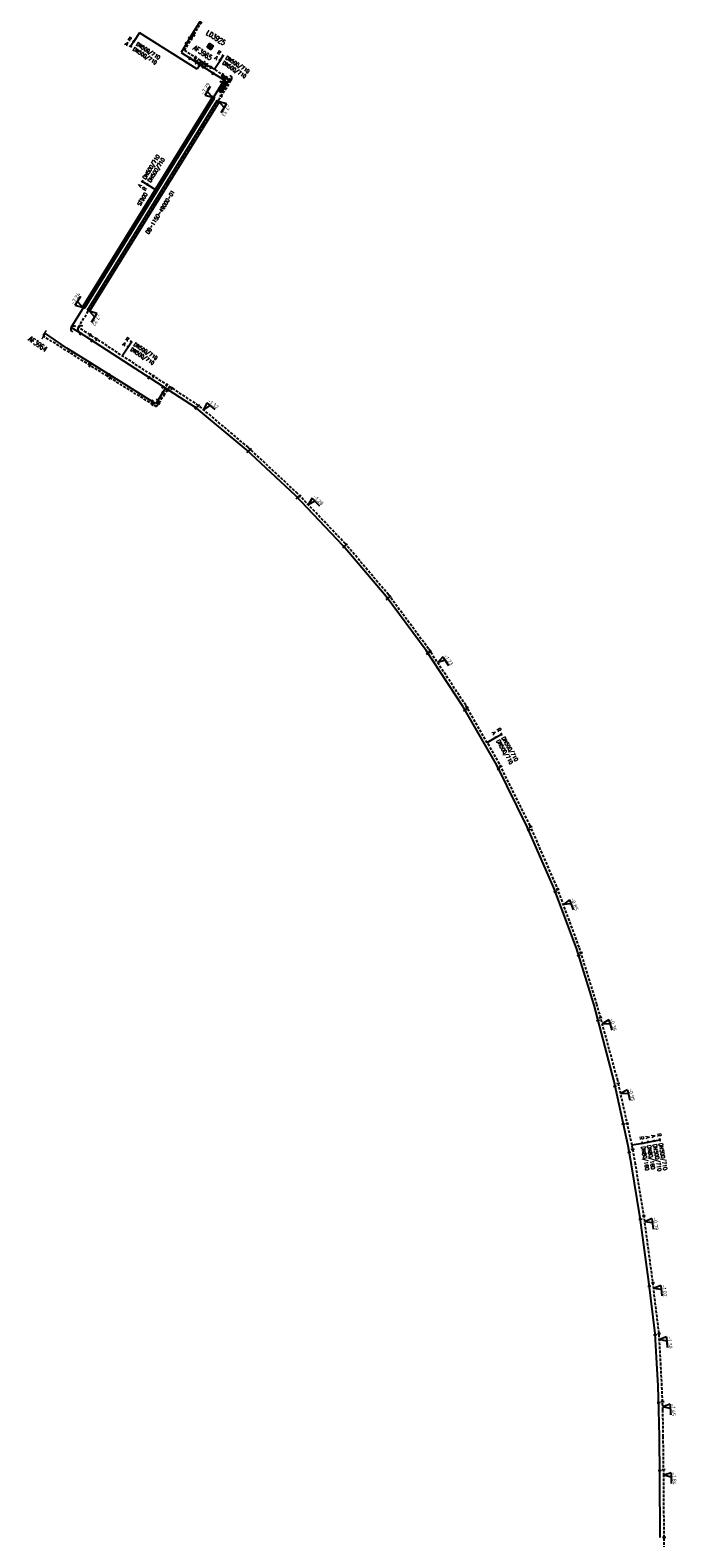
# Model space of a CAD drawing. Header units: millimetres. Extents: x 0 to 118318689, y 0 to 490460760.
# Tile 88 of 117: x 115042643 to 115195184, y 489779429 to 490134965. Entities that reach past the tile are written whole.
import ezdxf
from ezdxf.enums import TextEntityAlignment as Align

# ---------------------------------------------------------------- set-up
doc = ezdxf.new("R2010")
doc.units = ezdxf.units.MM
doc.header["$LTSCALE"] = 200
doc.linetypes.add('HIDDEN2', pattern=[4.7625, 3.175, -1.5875])
doc.layers.get('0').update_dxf_attribs({"color": 8})
for name, color, linetype in [('WT-C-AFSLUITER', 7, 'Continuous'), ('WT-C-kastLD', 7, 'Continuous'), ('WT-C-mof', 7, 'Continuous'), ('WT-C-zbocht', 7, 'Continuous'), ('WT-I-diam', 7, 'Continuous'), ('WT-I-info', 7, 'Continuous'), ('WT-I-NAP', 7, 'Continuous'), ('WT-L-aanvoer', 6, 'Continuous'), ('WT-L-MANTELBUIS', 6, 'Continuous'), ('WT-L-retour', 6, 'HIDDEN2')]:
    doc.layers.add(name, color=color, linetype=linetype)
doc.styles.add('DIN17', font='ROMANS.SHX', dxfattribs={"width": 0.9})
doc.styles.add('ISOCP', font='ISOCP.SHX')

# ---------------------------------------------------------------- blocks, each defined once
blk = doc.blocks.new('LR-mof')
at = {"color": 0, "linetype": 'ByBlock', "lineweight": -2}
blk.add_line((0, -0.75), (0, 0.75), dxfattribs=at)
blk = doc.blocks.new('nap1')
at = {"color": 0, "linetype": 'Continuous'}
for p, q in [((-1, 3.5), (0, 0)), ((-1, 3.5), (4, 3.5)), ((1, 3.5), (0, 0))]:
    blk.add_line(p, q, dxfattribs=at)
at = {"color": 0, "linetype": 'Continuous', "style": 'ISOCP'}
for tag, p in [('*1', (1.7, 5)), ('*2', (4, 1.5))]:
    blk.add_attdef(tag, text='', height=1.8, dxfattribs=at).set_placement(p, align=Align.MIDDLE)
blk = doc.blocks.new('LR-zbocht')
at = {"color": 0, "linetype": 'ByBlock', "lineweight": -2}
blk.add_arc((1.5, 0), 1.5, 90, 270, dxfattribs=at)
blk = doc.blocks.new('LR-AFS')
at = {"color": 0, "lineweight": -3, "const_width": 0.7}
blk.add_lwpolyline([(0, -1.5), (0, 1.5)], dxfattribs=at)
at = {"color": 7, "linetype": 'ByBlock', "lineweight": -2, "style": 'DIN17', "width": 0.9}
blk.add_attdef('*1', text='', height=2.5, dxfattribs=at).set_placement((0, 5), align=Align.MIDDLE)
at = {"color": 0, "linetype": 'ByBlock', "lineweight": -2, "style": 'DIN17', "width": 0.3, "flags": 1}
for tag, p in [('*2', (2.5, 1.5)), ('OCODE', (-7.5, -2.5)), ('FABR', (-7.5, -7.5)), ('ST', (-7.5, -5)), ('VCODE', (-2.5, -5)), ('NCODE', (-2.5, -2.5)), ('TYPE', (-2.5, -7.5)), ('OPBOUW', (2.5, -7.5)), ('NIVO', (2.5, -5)), ('BC', (2.5, -2.5)), ('BEDIEN', (7.5, -7.5)), ('IMM', (7.5, -5)), ('RK', (7.5, -2.5)), ('BORDL', (-7.5, -15)), ('VERTR', (-7.5, -10)), ('DEKM', (-7.5, -12.5)), ('PDATUM', (-2.5, -12.5)), ('OPBLEN', (-2.5, -10)), ('BORDX', (-2.5, -15)), ('HULPST', (2.5, -10)), ('BORDY', (2.5, -15)), ('OPM', (2.5, -12.5)), ('VERLSP', (7.5, -10)), ('BORDZ', (7.5, -15)), ('BORD', (7.5, -12.5))]:
    blk.add_attdef(tag, text='', height=1.8, dxfattribs=at).set_placement(p, align=Align.MIDDLE)
blk = doc.blocks.new('LR-kastLD')
at = {"color": 0, "linetype": 'ByBlock', "lineweight": -3}
blk.add_line((-1, 1), (1, -1), dxfattribs=at)
blk.add_lwpolyline([(-1, -1), (-1, 1), (1, 1), (1, -1)], close=True, dxfattribs=at)
blk.add_solid([(-1, 1), (-1, -1), (1, -1)], dxfattribs=at)
at = {"color": 7, "linetype": 'ByBlock', "lineweight": -3, "style": 'DIN17', "width": 0.7}
for tag, p in [('*1', (0, 5)), ('*2', (0, -5))]:
    blk.add_attdef(tag, text='', height=2.5, dxfattribs=at).set_placement(p, align=Align.MIDDLE)
at = {"color": 0, "linetype": 'ByBlock', "lineweight": -2, "style": 'DIN17', "width": 0.3, "flags": 1}
for tag, p in [('OCODE', (4.5, 1.25)), ('NCODE', (9.5, 1.25)), ('BC', (14.5, 1.25)), ('RK', (19.5, 1.25)), ('ST', (4.5, -1.25)), ('VCODE', (9.5, -1.25)), ('NIVO', (14.5, -1.25)), ('IMM', (19.5, -1.25))]:
    blk.add_attdef(tag, text='', height=1.8, dxfattribs=at).set_placement(p, align=Align.MIDDLE)
blk = doc.blocks.new('LR-hyp')
at = {"color": 7, "linetype": 'ByBlock', "lineweight": -3, "style": 'DIN17', "width": 0.9}
blk.add_attdef('*1', text='', height=1.8, dxfattribs=at).set_placement((0, 0), align=Align.MIDDLE)
at = {"color": 7, "linetype": 'ByBlock', "lineweight": -2, "style": 'DIN17', "width": 0.9, "flags": 1}
blk.add_attdef('*2', text='', height=1.8, dxfattribs=at).set_placement((0, -5), align=Align.MIDDLE)
blk = doc.blocks.new('LR-DIAB2')
at = {"color": 0, "linetype": 'Continuous', "lineweight": -3}
blk.add_line((0, 5), (0, 7.8), dxfattribs=at)
at = {"color": 0, "lineweight": -3}
blk.add_line((0, 0), (0, 5), dxfattribs=at)
for points in [[(0.61, 7.8), (0, 7.8), (-0.61, 7.8)], [(0.61, 5), (0, 5), (-0.61, 5)]]:
    blk.add_lwpolyline(points, dxfattribs=at)
at = {"color": 1, "lineweight": -3, "style": 'DIN17', "width": 0.9}
for tag, p in [('*1', (-1.61, 7.8)), ('*2', (-1.61, 5.02))]:
    blk.add_attdef(tag, text='', height=1.8, dxfattribs=at).set_placement(p, align=Align.MIDDLE_RIGHT)
for tag, p in [('*11', (1.61, 7.8)), ('*12', (1.61, 5))]:
    blk.add_attdef(tag, text='', height=1.8, dxfattribs=at).set_placement(p, align=Align.MIDDLE_LEFT)
blk = doc.blocks.new('LR-DIAO2')
at = {"color": 0, "lineweight": -3}
blk.add_line((0, 0), (0, -5), dxfattribs=at)
at = {"color": 0, "linetype": 'Continuous', "lineweight": -3}
blk.add_line((0, -5), (0, -7.8), dxfattribs=at)
at = {"color": 0, "lineweight": -3}
for points in [[(0.61, -5), (0, -5), (-0.61, -5)], [(0.61, -7.8), (0, -7.8), (-0.61, -7.8)]]:
    blk.add_lwpolyline(points, dxfattribs=at)
at = {"color": 1, "lineweight": -3, "style": 'DIN17', "width": 0.9}
for tag, p in [('*1', (-1.61, -5)), ('*2', (-1.61, -7.78))]:
    blk.add_attdef(tag, text='', height=1.8, dxfattribs=at).set_placement(p, align=Align.MIDDLE_RIGHT)
for tag, p in [('*11', (1.61, -5)), ('*12', (1.61, -7.8))]:
    blk.add_attdef(tag, text='', height=1.8, dxfattribs=at).set_placement(p, align=Align.MIDDLE_LEFT)
blk = doc.blocks.new('LR-DIAB4')
at = {"color": 0, "linetype": 'Continuous', "lineweight": -3}
for p, q in [((0, 10.6), (0, 13.4)), ((0, 7.8), (0, 10.6)), ((0, 5), (0, 7.8))]:
    blk.add_line(p, q, dxfattribs=at)
at = {"color": 0, "lineweight": -3}
blk.add_line((0, 0), (0, 5), dxfattribs=at)
for points in [[(0.61, 13.4), (0, 13.4), (-0.61, 13.4)], [(0.61, 10.6), (0, 10.6), (-0.61, 10.6)], [(0.61, 7.8), (0, 7.8), (-0.61, 7.8)], [(0.61, 5), (0, 5), (-0.61, 5)]]:
    blk.add_lwpolyline(points, dxfattribs=at)
at = {"color": 1, "lineweight": -3, "style": 'DIN17', "width": 0.9}
for tag, p in [('*1', (-1.61, 13.4)), ('*2', (-1.61, 10.62)), ('*3', (-1.61, 7.82)), ('*4', (-1.61, 5.02))]:
    blk.add_attdef(tag, text='', height=1.8, dxfattribs=at).set_placement(p, align=Align.MIDDLE_RIGHT)
for tag, p in [('*11', (1.61, 13.4)), ('*12', (1.61, 10.6)), ('*13', (1.61, 7.8)), ('*14', (1.61, 5))]:
    blk.add_attdef(tag, text='', height=1.8, dxfattribs=at).set_placement(p, align=Align.MIDDLE_LEFT)

msp = doc.modelspace()

# ---------------------------------------------------------------- linework, layer by layer
at = {"layer": 'WT-I-diam'}
for p, q in [((115082034, 490125727), (115068449, 490134364)), ((115082720, 490126792), (115082034, 490125727))]:
    msp.add_line(p, q, dxfattribs=at)
at = {"layer": 'WT-L-aanvoer', "lineweight": -3}
for p, q in [((115080449, 490133360), (115149219, 490244345)), ((115093576, 490036057), (115081852, 490045821)), ((115105198, 490025195), (115093576, 490036057)), ((115116467, 490013374), (115105198, 490025195)), ((115126584, 490001391), (115116467, 490013374)), ((115136018, 489988682), (115126584, 490001391)), ((115144782, 489975403), (115136018, 489988682)), ((115152687, 489961613), (115144782, 489975403)), ((115159909, 489947115), (115152687, 489961613)), ((115166195, 489932694), (115159909, 489947115)), ((115171478, 489918471), (115166195, 489932694)), ((115175652, 489905015), (115171478, 489918471))]:
    msp.add_line(p, q, dxfattribs=at)
at = {"layer": 'WT-L-aanvoer'}
for p, q in [((115080449, 490133360), (115078249, 490129672)), ((115078249, 490129672), (115086670, 490124248)), ((115081984, 490127538), (115081328, 490127959)), ((115082115, 490127453), (115081984, 490127538)), ((115083124, 490126806), (115082115, 490127453)), ((115082997, 490126614), (115083124, 490126806)), ((115088433, 490123157), (115086670, 490124248)), ((115075966, 490103008), (115088433, 490123157)), ((115066498, 490087709), (115075966, 490103008)), ((115052354, 490064850), (115066498, 490087709)), ((115051291, 490059961), (115046053, 490063557)), ((115055401, 490062923), (115052354, 490064850)), ((115056219, 490056884), (115051291, 490059961)), ((115081852, 490045821), (115055397, 490062925)), ((115061150, 490053805), (115056219, 490056884)), ((115064664, 490051611), (115061150, 490053805)), ((115068699, 490049091), (115064664, 490051611)), ((115073896, 490049428), (115072254, 490046871)), ((115074598, 490050511), (115073896, 490049429)), ((115072254, 490046871), (115068699, 490049091)), ((115180359, 489887056), (115175652, 489905015)), ((115183713, 489871896), (115180359, 489887056)), ((115184523, 489867410), (115183713, 489871896)), ((115186564, 489854923), (115184523, 489867410)), ((115188591, 489839782), (115186564, 489854923)), ((115190061, 489827624), (115188591, 489839782)), ((115190380, 489821952), (115190061, 489827624)), ((115190738, 489815310), (115190380, 489821952)), ((115190971, 489809541), (115190738, 489815310)), ((115191055, 489803268), (115190971, 489809541)), ((115191169, 489794086), (115191055, 489803268)), ((115191264, 489779483), (115191169, 489794087))]:
    msp.add_line(p, q, dxfattribs=at)
at = {"layer": 'WT-L-MANTELBUIS'}
for points in [[(115088898, 490123116), (115087763, 490123819), (115088026, 490124244), (115089587, 490123279), (115087725, 490120270), (115087300, 490120533)], [(115055020, 490069634), (115085644, 490119125), (115086069, 490118862), (115055445, 490069371)], [(115056205, 490068935), (115086780, 490118343), (115087205, 490118080), (115056630, 490068671)]]:
    msp.add_lwpolyline(points, close=True, dxfattribs=at)
at = {"layer": 'WT-L-retour', "lineweight": -3}
for p, q in [((115080772, 490133160), (115149543, 490244147)), ((115080772, 490133160), (115079034, 490130247)), ((115079034, 490130247), (115087161, 490125026)), ((115083512, 490127091), (115082910, 490127478)), ((115084699, 490126328), (115083512, 490127091)), ((115084826, 490126526), (115084699, 490126328)), ((115090088, 490123215), (115087161, 490125026)), ((115077136, 490102284), (115090088, 490123215)), ((115067668, 490086985), (115077136, 490102284)), ((115054001, 490064897), (115067668, 490086985)), ((115055893, 490063700), (115054001, 490064897)), ((115082334, 490046483), (115055898, 490063697)), ((115051008, 490059508), (115045805, 490062796)), ((115055936, 490056431), (115051008, 490059508)), ((115060867, 490053352), (115055936, 490056431)), ((115064381, 490051158), (115060867, 490053352)), ((115068417, 490048638), (115064381, 490051158)), ((115074345, 490049139), (115072419, 490046139)), ((115075506, 490050929), (115074344, 490049138)), ((115072419, 490046139), (115068417, 490048638)), ((115094053, 490036596), (115082334, 490046483)), ((115105704, 490025707), (115094053, 490036596)), ((115117003, 490013855), (115105704, 490025707)), ((115127149, 490001838), (115117003, 490013855)), ((115136608, 489989095), (115127149, 490001838)), ((115145395, 489975780), (115136608, 489989095)), ((115153322, 489961953), (115145395, 489975780)), ((115160561, 489947419), (115153322, 489961953)), ((115166863, 489932963), (115160561, 489947419)), ((115172160, 489918703), (115166863, 489932963)), ((115176340, 489905228), (115172160, 489918703)), ((115181253, 489887274), (115176340, 489905228)), ((115184616, 489872077), (115181253, 489887274)), ((115185430, 489867566), (115184616, 489872077)), ((115187475, 489855058), (115185430, 489867566)), ((115189503, 489839898), (115187475, 489855058)), ((115190978, 489827705), (115189503, 489839898)), ((115191299, 489822003), (115190978, 489827705)), ((115191657, 489815353), (115191299, 489822003)), ((115191891, 489809565), (115191657, 489815353)), ((115191975, 489803280), (115191891, 489809565)), ((115192089, 489794094), (115191975, 489803280)), ((115192184, 489779489), (115192089, 489794093)), ((115192284, 489746343), (115192183, 489779592))]:
    msp.add_line(p, q, dxfattribs=at)

# ---------------------------------------------------------------- block references
at = {"layer": 'WT-C-AFSLUITER', "linetype": 'Continuous'}
ref = msp.add_blockref('LR-AFS', (115081984, 490127538), dxfattribs=dict(at, xscale=499.9999999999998, yscale=499.9999999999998, zscale=499.9999999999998, rotation=327.2846))
ref.add_attrib('*1', 'AF3965', dxfattribs={"layer": '0', "color": 7, "linetype": 'ByBlock', "lineweight": -2, "height": 1250, "rotation": 327.2846, "style": 'DIN17', "width": 0.65}).set_placement((115083335, 490129641), align=Align.MIDDLE)
for p, xscale, yscale, zscale, rotation in [((115083512, 490127091), 499.9999999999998, 499.9999999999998, 499.9999999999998, 327.2846), ((115045805, 490062796), 500, 500, 500, 327.7101)]:
    msp.add_blockref('LR-AFS', p, dxfattribs=dict(at, xscale=xscale, yscale=yscale, zscale=zscale, rotation=rotation))
ref = msp.add_blockref('LR-AFS', (115046053, 490063557), dxfattribs=dict(at, xscale=500, yscale=500, zscale=500, rotation=325.5342000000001))
ref.add_attrib('*1', 'AF3964', dxfattribs={"layer": '0', "color": 7, "linetype": 'ByBlock', "lineweight": -2, "height": 1250, "rotation": 325.5342, "style": 'DIN17', "width": 0.65}).set_placement((115044446, 490060960), align=Align.MIDDLE)
at = {"layer": 'WT-C-kastLD', "linetype": 'Continuous'}
ref = msp.add_blockref('LR-kastLD', (115085102, 490131099), dxfattribs=dict(at, xscale=500.0000000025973, yscale=500.0000000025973, zscale=500.0000000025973, rotation=327.2846043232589))
ref.add_attrib('*1', 'LD3925', dxfattribs={"layer": '0', "color": 7, "linetype": 'ByBlock', "lineweight": -3, "height": 1250, "rotation": 327.2846, "style": 'DIN17', "width": 0.65}).set_placement((115086453, 490133202), align=Align.MIDDLE)
at = {"layer": 'WT-C-mof', "linetype": 'Continuous'}
for p, xscale, yscale, zscale, rotation in [((115079492, 490131756), 499.9999999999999, 499.9999999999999, 499.9999999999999, 59.18060000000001), ((115080271, 490133062), 499.9999999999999, 499.9999999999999, 499.9999999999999, 59.18060000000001), ((115080622, 490132912), 499.9999999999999, 499.9999999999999, 499.9999999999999, 59.18060000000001), ((115081161, 490133787), 500.0000000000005, 500.0000000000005, 500.0000000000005, 238.2162403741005), ((115080307, 490128347), 499.9999999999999, 499.9999999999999, 499.9999999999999, 327.2152), ((115081328, 490127959), 499.9999999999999, 499.9999999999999, 499.9999999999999, 327.2846), ((115081633, 490128578), 500.0000000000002, 500.0000000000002, 500.0000000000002, 327.2846), ((115082602, 490127141), 499.9999999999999, 499.9999999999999, 499.9999999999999, 327.2846), ((115082910, 490127478), 499.9999999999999, 499.9999999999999, 499.9999999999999, 327.2846), ((115082515, 490126925), 499.9999999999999, 499.9999999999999, 499.9999999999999, 327.2152), ((115083507, 490126285), 499.9999999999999, 499.9999999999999, 499.9999999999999, 327.2152), ((115084148, 490126683), 499.9999999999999, 499.9999999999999, 499.9999999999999, 327.2846), ((115084318, 490126853), 500.0000000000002, 500.0000000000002, 500.0000000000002, 327.2846), ((115085326, 490126205), 500.0000000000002, 500.0000000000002, 500.0000000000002, 327.2846), ((115085794, 490124812), 499.9999999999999, 499.9999999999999, 499.9999999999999, 327.2152), ((115088052, 490124475), 499.9999999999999, 499.9999999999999, 499.9999999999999, 328.2517), ((115085952, 490119147), 500.0000000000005, 500.0000000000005, 500.0000000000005, 58.25169999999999), ((115087718, 490119384), 500.0000000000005, 500.0000000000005, 500.0000000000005, 58.25169999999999), ((115081746, 490112349), 500.0000000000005, 500.0000000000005, 500.0000000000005, 58.25169999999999), ((115083513, 490112588), 500.0000000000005, 500.0000000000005, 500.0000000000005, 58.25169999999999), ((115077528, 490105533), 500.0000000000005, 500.0000000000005, 500.0000000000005, 58.25169999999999), ((115079300, 490105781), 500.0000000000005, 500.0000000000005, 500.0000000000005, 58.25169999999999), ((115073324, 490098739), 500, 500, 500, 58.2496), ((115075093, 490098981), 499.9999999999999, 499.9999999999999, 499.9999999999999, 58.24779999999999), ((115069119, 490091944), 500, 500, 500, 58.2496), ((115070882, 490092177), 499.9999999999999, 499.9999999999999, 499.9999999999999, 58.24779999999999), ((115064900, 490085127), 500.0000000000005, 500.0000000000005, 500.0000000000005, 58.25169999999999), ((115066679, 490085386), 500.0000000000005, 500.0000000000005, 500.0000000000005, 58.25169999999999), ((115060692, 490078326), 500.0000000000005, 500.0000000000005, 500.0000000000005, 58.25169999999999), ((115062461, 490078569), 500.0000000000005, 500.0000000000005, 500.0000000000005, 58.25169999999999), ((115056484, 490071526), 500.0000000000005, 500.0000000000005, 500.0000000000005, 58.25169999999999), ((115058253, 490071770), 500.0000000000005, 500.0000000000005, 500.0000000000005, 58.25169999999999), ((115054553, 490063459), 499.9999999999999, 499.9999999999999, 499.9999999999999, 327.6893), ((115056801, 490063109), 500, 500, 500, 326.9294), ((115057218, 490061748), 500, 500, 500, 327.1161), ((115058347, 490062102), 500, 500, 500, 326.9294), ((115056774, 490056537), 500, 500, 500, 328.0177), ((115056774, 490055908), 500, 500, 500, 328.0177), ((115061226, 490053757), 500, 500, 500, 328.0177), ((115061494, 490052960), 500, 500, 500, 328.0177), ((115070639, 490053071), 500, 500, 500, 327.1161), ((115071778, 490053357), 500, 500, 500, 326.9294), ((115081752, 490045886), 500, 500, 500, 327.1161), ((115082393, 490046433), 500, 500, 500, 319.8467), ((115176581, 489901469), 500, 500, 500, 284.6862), ((115177190, 489902122), 500, 500, 500, 285.3043), ((115180600, 489885966), 500.0000000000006, 500.0000000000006, 500.0000000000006, 282.4778), ((115181385, 489886678), 500.0000000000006, 500.0000000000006, 500.0000000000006, 282.4778), ((115182570, 489877063), 500.0000000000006, 500.0000000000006, 500.0000000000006, 282.4778), ((115183493, 489877152), 500.0000000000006, 500.0000000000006, 500.0000000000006, 282.4778), ((115183991, 489870356), 499.9999999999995, 499.9999999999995, 499.9999999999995, 280.2328), ((115184797, 489871071), 499.9999999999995, 499.9999999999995, 499.9999999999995, 280.2328), ((115186608, 489854597), 500.0000000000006, 500.0000000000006, 500.0000000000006, 277.6227), ((115187427, 489855352), 500, 500, 500, 279.2837), ((115189541, 489839589), 500.0000000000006, 500.0000000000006, 500.0000000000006, 276.8954), ((115188704, 489838846), 500.0000000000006, 500.0000000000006, 500.0000000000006, 276.8954), ((115190076, 489827361), 499.9999999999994, 499.9999999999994, 499.9999999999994, 273.2191), ((115190984, 489827606), 499.9999999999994, 499.9999999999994, 499.9999999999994, 273.2191), ((115190897, 489811364), 499.9999999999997, 499.9999999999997, 499.9999999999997, 272.3078), ((115191809, 489811578), 499.9999999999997, 499.9999999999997, 499.9999999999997, 272.3078), ((115191153, 489795348), 500, 500, 500, 270.7077), ((115192070, 489795586), 500, 500, 500, 270.7077), ((115192183, 489779592), 499.9999999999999, 499.9999999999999, 499.9999999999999, 270.1733)]:
    msp.add_blockref('LR-mof', p, dxfattribs=dict(at, xscale=xscale, yscale=yscale, zscale=zscale, rotation=rotation))
at = {"layer": 'WT-C-mof'}
for p, xscale, yscale, zscale, rotation in [((115073936, 490049491), 499.9999999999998, 499.9999999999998, 499.9999999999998, 237.0260186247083), ((115074011, 490050891), 500.0000000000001, 500.0000000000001, 500.0000000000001, 327.1160516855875), ((115074962, 490050090), 500.0000000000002, 500.0000000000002, 500.0000000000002, 237.0260186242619), ((115074919, 490051311), 500.0000000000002, 500.0000000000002, 500.0000000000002, 326.9294349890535), ((115075186, 490050131), 500.0000000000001, 500.0000000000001, 500.0000000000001, 327.1160516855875), ((115076093, 490050547), 500.0000000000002, 500.0000000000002, 500.0000000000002, 326.9294349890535), ((115071406, 490047401), 499.9999999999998, 499.9999999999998, 499.9999999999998, 148.017708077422), ((115071570, 490046668), 500.0000000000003, 500.0000000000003, 500.0000000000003, 148.0177080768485), ((115072794, 490047712), 499.9999999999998, 499.9999999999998, 499.9999999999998, 57.29996830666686), ((115072959, 490046980), 500, 500, 500, 57.29996830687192)]:
    msp.add_blockref('LR-mof', p, dxfattribs=dict(at, xscale=xscale, yscale=yscale, zscale=zscale, rotation=rotation))
at = {"layer": 'WT-C-mof', "linetype": 'Continuous', "lineweight": -3}
for p, xscale, yscale, zscale, rotation in [((115093977, 490035681), 500, 500, 500, 316.9365), ((115094593, 490036091), 500, 500, 500, 316.9365), ((115105669, 490024700), 499.9999999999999, 499.9999999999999, 499.9999999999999, 313.6322), ((115106275, 490025108), 499.9999999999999, 499.9999999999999, 499.9999999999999, 313.6322), ((115117236, 490013579), 500.0000000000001, 500.0000000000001, 500.0000000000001, 310.1737000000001), ((115116671, 490013133), 500.0000000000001, 500.0000000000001, 500.0000000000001, 310.1737000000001), ((115126940, 490000911), 499.9999999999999, 499.9999999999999, 499.9999999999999, 306.585), ((115127506, 490001358), 499.9999999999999, 499.9999999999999, 499.9999999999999, 306.585), ((115137000, 489988500), 499.9999999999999, 499.9999999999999, 499.9999999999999, 303.4245), ((115136473, 489987991), 499.9999999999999, 499.9999999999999, 499.9999999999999, 303.4245), ((115145218, 489974642), 500, 500, 500, 299.8241), ((115145717, 489975218), 500, 500, 500, 299.8241), ((115153113, 489960758), 500.0000000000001, 500.0000000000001, 500.0000000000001, 296.4785), ((115153636, 489961322), 500.0000000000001, 500.0000000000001, 500.0000000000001, 296.4785), ((115160210, 489946422), 500.0000000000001, 500.0000000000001, 500.0000000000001, 293.5539), ((115160714, 489947068), 500.0000000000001, 500.0000000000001, 500.0000000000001, 293.5539), ((115166523, 489931811), 500.0000000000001, 500.0000000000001, 500.0000000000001, 290.3761), ((115167075, 489932392), 500.0000000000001, 500.0000000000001, 500.0000000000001, 290.3761), ((115172006, 489916768), 500.0000000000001, 500.0000000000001, 500.0000000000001, 287.2341), ((115172557, 489917422), 500.0000000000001, 500.0000000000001, 500.0000000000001, 287.2341)]:
    msp.add_blockref('LR-mof', p, dxfattribs=dict(at, xscale=xscale, yscale=yscale, zscale=zscale, rotation=rotation))
at = {"layer": 'WT-C-zbocht', "linetype": 'Continuous'}
for p, xscale, yscale, zscale, rotation in [((115088433, 490123157), 499.9999999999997, 499.9999999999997, 499.9999999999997, 148.2517), ((115090088, 490123215), 499.9999999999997, 499.9999999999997, 499.9999999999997, 148.2517), ((115052354, 490064850), 500, 500, 500, 328.2517000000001), ((115054001, 490064897), 499.9999999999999, 499.9999999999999, 499.9999999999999, 327.6893)]:
    msp.add_blockref('LR-zbocht', p, dxfattribs=dict(at, xscale=xscale, yscale=yscale, zscale=zscale, rotation=rotation))
at = {"layer": 'WT-I-diam', "linetype": 'Continuous'}
for name, p, xscale, yscale, zscale, rotation, values in [('LR-DIAO2', (115068449, 490134364), 499.9999999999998, 499.9999999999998, 499.9999999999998, 327.2152202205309, {'*1': 'R', '*11': 'DN500/710', '*2': 'A', '*12': 'DN500/710'}), ('LR-DIAB2', (115086075, 490125724), 500, 500, 500, 327.2846043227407, {'*1': 'R', '*11': 'DN500/710', '*2': 'A', '*12': 'DN500/710'}), ('LR-DIAB2', (115072398, 490097243), 500, 500, 500, 58.24962218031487, {'*1': 'A', '*11': 'DN500/710', '*2': 'R', '*12': 'DN500/710'}), ('LR-DIAB2', (115064386, 490058170), 500.0000000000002, 500.0000000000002, 500.0000000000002, 326.9294349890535, {'*1': 'R', '*11': 'DN500/710', '*2': 'A', '*12': 'DN500/710'}), ('LR-DIAB2', (115150430, 489966998), 500, 500, 500, 299.8241256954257, {'*1': 'R', '*11': 'DN500/710', '*2': 'A', '*12': 'DN500/710'}), ('LR-DIAB4', (115184616, 489872077), 500, 500, 500, 280.2327805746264, {'*1': 'R', '*11': 'DN500/710', '*2': 'A', '*12': 'DN500/710', '*3': 'A', '*13': 'DN80/160', '*4': 'R', '*14': 'DN80/160'})]:
    msp.add_blockref(name, p, dxfattribs=dict(at, xscale=xscale, yscale=yscale, zscale=zscale, rotation=rotation)).add_auto_attribs(values)
at = {"layer": 'WT-I-info', "linetype": 'Continuous', "xscale": 500.0000000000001, "yscale": 500.0000000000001, "zscale": 500.0000000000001, "rotation": 58.25168956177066}
msp.add_blockref('LR-hyp', (115073310, 490092084), dxfattribs=at).add_auto_attribs({'*1': 'DB-1150-49000-01'})
at = {"layer": 'WT-I-NAP', "linetype": 'Continuous'}
ref = msp.add_blockref('nap1', (115085644, 490119125, -7240), dxfattribs=dict(at, xscale=499.9999999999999, yscale=499.9999999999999, zscale=499.9999999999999, rotation=58.25105047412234))
ref.add_attrib('*1', '-7.29', dxfattribs={"layer": '0', "color": 1, "linetype": 'Continuous', "height": 900, "rotation": 58.25105, "style": 'ISOCP'}).set_placement((115083966, 490121163, -7240), align=Align.MIDDLE)
ref = msp.add_blockref('nap1', (115087205, 490118080), dxfattribs=dict(at, xscale=499.9999999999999, yscale=499.9999999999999, zscale=499.9999999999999, rotation=238.2504711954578))
ref.add_attrib('*1', '-7.33', dxfattribs={"layer": '0', "color": 1, "linetype": 'Continuous', "height": 900, "rotation": 238.25047, "style": 'ISOCP'}).set_placement((115088883, 490116042), align=Align.MIDDLE)
ref = msp.add_blockref('nap1', (115055020, 490069634), dxfattribs=dict(at, xscale=499.9999999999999, yscale=499.9999999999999, zscale=499.9999999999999, rotation=58.17887309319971))
ref.add_attrib('*1', '-7.24', dxfattribs={"layer": '0', "color": 1, "linetype": 'Continuous', "height": 900, "rotation": 58.17887, "style": 'ISOCP'}).set_placement((115053344, 490071675), align=Align.MIDDLE)
ref = msp.add_blockref('nap1', (115056630, 490068671, -7218), dxfattribs=dict(at, xscale=500.0000000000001, yscale=500.0000000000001, zscale=500.0000000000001, rotation=238.251050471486))
ref.add_attrib('*1', '-7.22', dxfattribs={"layer": '0', "color": 1, "linetype": 'Continuous', "height": 900, "rotation": 238.25105, "style": 'ISOCP'}).set_placement((115058309, 490066633, -7218), align=Align.MIDDLE)
ref = msp.add_blockref('nap1', (115083548, 490045459), dxfattribs=dict(at, xscale=499.9999999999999, yscale=499.9999999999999, zscale=499.9999999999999, rotation=319.8467002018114))
ref.add_attrib('*1', '-1.32', dxfattribs={"layer": '0', "color": 1, "linetype": 'Continuous', "height": 900, "rotation": 319.8467, "style": 'ISOCP'}).set_placement((115085810, 490046821), align=Align.MIDDLE)
ref = msp.add_blockref('nap1', (115108225, 490023062), dxfattribs=dict(at, xscale=500, yscale=500, zscale=500, rotation=313.6321999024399))
ref.add_attrib('*1', '-1.28', dxfattribs={"layer": '0', "color": 1, "linetype": 'Continuous', "height": 900, "rotation": 313.6322, "style": 'ISOCP'}).set_placement((115110622, 490024172), align=Align.MIDDLE)
ref = msp.add_blockref('nap1', (115138773, 489985814), dxfattribs=dict(at, xscale=500.0000000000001, yscale=500.0000000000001, zscale=500.0000000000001, rotation=303.4245038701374))
ref.add_attrib('*1', '-1.23', dxfattribs={"layer": '0', "color": 1, "linetype": 'Continuous', "height": 900, "rotation": 303.4245, "style": 'ISOCP'}).set_placement((115141328, 489986481), align=Align.MIDDLE)
ref = msp.add_blockref('nap1', (115168410, 489928798), dxfattribs=dict(at, xscale=499.9999999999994, yscale=499.9999999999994, zscale=499.9999999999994, rotation=290.3760508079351))
ref.add_attrib('*1', '-0.85', dxfattribs={"layer": '0', "color": 1, "linetype": 'Continuous', "height": 900, "rotation": 290.37605, "style": 'ISOCP'}).set_placement((115171050, 489928871), align=Align.MIDDLE)
ref = msp.add_blockref('nap1', (115177601, 489900620), dxfattribs=dict(at, xscale=500, yscale=500, zscale=500, rotation=285.3042669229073))
ref.add_attrib('*1', '-0.36', dxfattribs={"layer": '0', "color": 1, "linetype": 'Continuous', "height": 900, "rotation": 285.30427, "style": 'ISOCP'}).set_placement((115180237, 489900459), align=Align.MIDDLE)
ref = msp.add_blockref('nap1', (115181931, 489884207), dxfattribs=dict(at, xscale=500.0000000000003, yscale=500.0000000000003, zscale=500.0000000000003, rotation=282.4778084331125))
ref.add_attrib('*1', '-0.95', dxfattribs={"layer": '0', "color": 1, "linetype": 'Continuous', "height": 900, "rotation": 282.47781, "style": 'ISOCP'}).set_placement((115184556, 489883917), align=Align.MIDDLE)
ref = msp.add_blockref('nap1', (115187619, 489853982), dxfattribs=dict(at, xscale=499.9999999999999, yscale=499.9999999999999, zscale=499.9999999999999, rotation=277.6227276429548))
ref.add_attrib('*1', '-0.78', dxfattribs={"layer": '0', "color": 1, "linetype": 'Continuous', "height": 900, "rotation": 277.62273, "style": 'ISOCP'}).set_placement((115190209, 489853471), align=Align.MIDDLE)
ref = msp.add_blockref('nap1', (115189701, 489838266), dxfattribs=dict(at, xscale=499.9999999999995, yscale=499.9999999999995, zscale=499.9999999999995, rotation=276.8954119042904))
ref.add_attrib('*1', '-1.02', dxfattribs={"layer": '0', "color": 1, "linetype": 'Continuous', "height": 900, "rotation": 276.89541, "style": 'ISOCP'}).set_placement((115192285, 489837722), align=Align.MIDDLE)
ref = msp.add_blockref('nap1', (115191062, 489826208), dxfattribs=dict(at, xscale=500.0000000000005, yscale=500.0000000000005, zscale=500.0000000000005, rotation=273.2190667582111))
ref.add_attrib('*1', '-1.30', dxfattribs={"layer": '0', "color": 1, "linetype": 'Continuous', "height": 900, "rotation": 273.21907, "style": 'ISOCP'}).set_placement((115193606, 489825500), align=Align.MIDDLE)
ref = msp.add_blockref('nap1', (115191859, 489810356), dxfattribs=dict(at, xscale=500.0000000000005, yscale=500.0000000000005, zscale=500.0000000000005, rotation=272.3078481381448))
ref.add_attrib('*1', '-1.45', dxfattribs={"layer": '0', "color": 1, "linetype": 'Continuous', "height": 900, "rotation": 272.30785, "style": 'ISOCP'}).set_placement((115194391, 489809607), align=Align.MIDDLE)
ref = msp.add_blockref('nap1', (115192087, 489794207), dxfattribs=dict(at, xscale=500.0000000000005, yscale=500.0000000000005, zscale=500.0000000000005, rotation=270.7076668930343))
ref.add_attrib('*1', '-1.84', dxfattribs={"layer": '0', "color": 1, "linetype": 'Continuous', "height": 900, "rotation": 270.70767, "style": 'ISOCP'}).set_placement((115194598, 489793388), align=Align.MIDDLE)

# ---------------------------------------------------------------- texts
at = {"layer": 'WT-L-MANTELBUIS', "style": 'DIN17', "width": 0.9}
msp.add_text('ST900', height=900, rotation=58.25105, dxfattribs=at).set_placement((115069508, 490094867), align=Align.CENTER)

doc.saveas('drawing.dxf')
